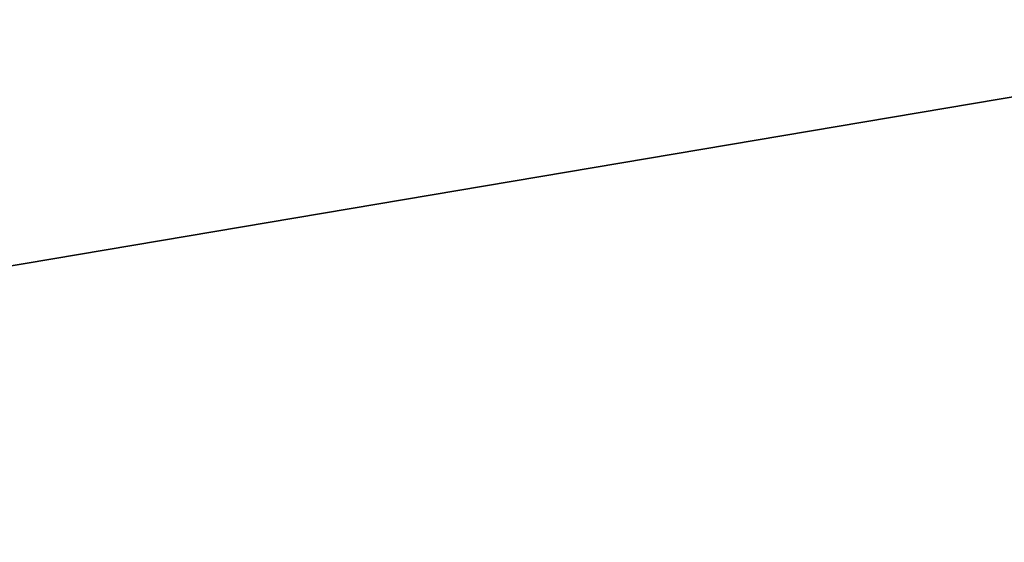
# Model space of a CAD drawing. Extents: x 0 to 80, y 0 to 80.
# Tile 214 of 256: x 8.4234 to 8.4721, y 35.3706 to 35.3965. Entities that reach past the tile are written whole.
import ezdxf

# ---------------------------------------------------------------- set-up
doc = ezdxf.new("R2010")
doc.units = 0
doc.header["$LTSCALE"] = 25.4
doc.layers.get('0').update_dxf_attribs({"color": 13, "linetype": 'CONTINUOUS'})

# ---------------------------------------------------------------- blocks, each defined once
blk = doc.blocks.new('ORBIT-I-KINKIET-20-7806-78')
at = {"color": 7}
blk.add_line((25.044687, 35.76836, 343.570343), (24.319977, 35.64608, 343.135315), dxfattribs=at)
blk.add_line((25.044687, 35.76836, 343.570343), (24.319977, 35.64608, 343.135315), dxfattribs=at)
mesh = blk.add_polyface(dxfattribs=at)
corners = [(25.044687, 35.76836, 343.570343), (24.319977, 35.64608, 343.135315), (25.044687, 35.64608, 343.570343)]
mesh.append_faces([[corners[k] for k in face] for face in [(0, 1, 2)]], dxfattribs={"color": 7})
mesh = blk.add_polyface(dxfattribs=at)
corners = [(25.044687, 35.76836, 343.570343), (24.319977, 35.76836, 343.135315), (24.319977, 35.64608, 343.135315)]
mesh.append_faces([[corners[k] for k in face] for face in [(0, 1, 2)]], dxfattribs={"color": 7})
mesh = blk.add_polyface(dxfattribs=at)
corners = [(25.482746, 35.64608, 303.722137), (24.774519, 35.76836, 304.122559), (25.482746, 35.76836, 303.722137)]
mesh.append_faces([[corners[k] for k in face] for face in [(0, 1, 2)]], dxfattribs={"color": 7})
mesh = blk.add_polyface(dxfattribs=at)
corners = [(25.482746, 35.64608, 303.722137), (24.774519, 35.64608, 304.122559), (24.774519, 35.76836, 304.122559)]
mesh.append_faces([[corners[k] for k in face] for face in [(0, 1, 2)]], dxfattribs={"color": 7})

msp = doc.modelspace()

# ---------------------------------------------------------------- block references
at = {"color": 0}
msp.add_blockref('ORBIT-I-KINKIET-20-7806-78', (-16.396614, -0.346078, -57.5), dxfattribs=at)

doc.saveas('drawing.dxf')
